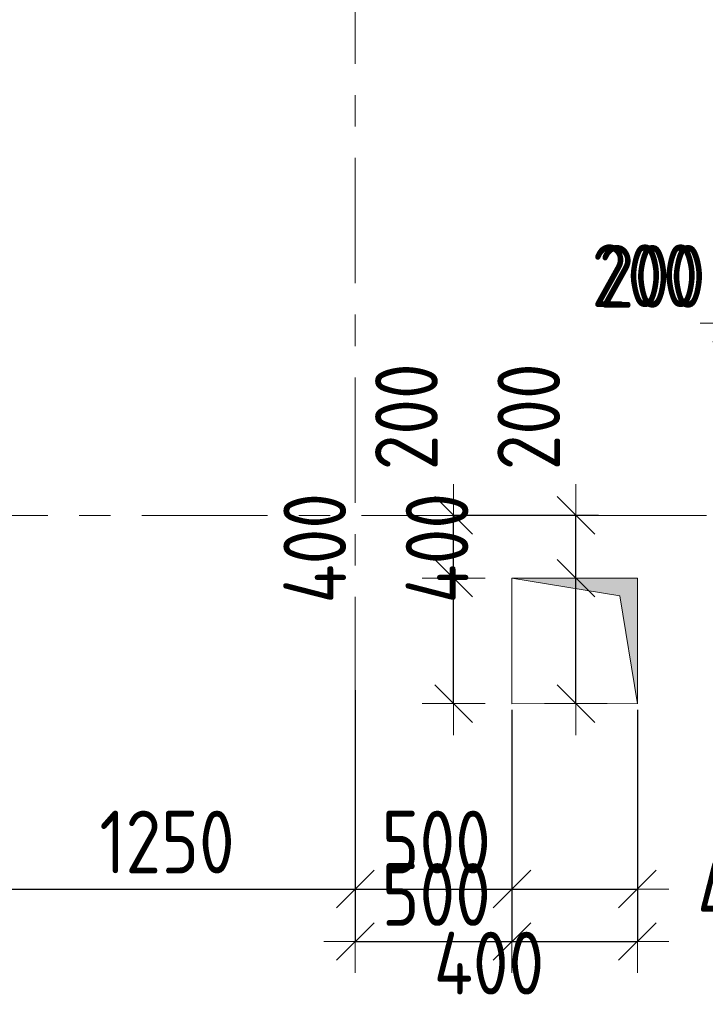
# Model space of a CAD drawing. Header units: metres. Extents: x -38 to 89, y -15 to 21.
# Tile 60 of 129: x 44.58 to 46.77, y 5.84 to 8.98. Entities that reach past the tile are written whole.
import ezdxf

# ---------------------------------------------------------------- set-up
doc = ezdxf.new("R2010")
doc.units = ezdxf.units.M
doc.header["$PDMODE"] = 65
doc.linetypes.add('______11', pattern=[0.5, 0.4, -0.05, 0, -0.05])
doc.linetypes.add('______5', pattern=[1.1, 0.8, -0.1, 0.1, -0.1])
for name, color, linetype, lineweight in [('XR$2$Осевая линия (1)', 7, '______5', 13), ('XR$3$Перекрытие (1)', 7, 'Continuous', 35), ('XR$4$Размерная линия (1)', 7, 'Continuous', 13), ('XR$5$Размерная линия (1)', 7, 'Continuous', 13)]:
    doc.layers.add(name, color=color, linetype=linetype, lineweight=lineweight)
doc.layers.add('XR$3$Макрос проема_ отверстия', color=7, linetype='Continuous', lineweight=13, true_color=0x2d2d2d)
doc.styles.add('ISOCPEUR', font='txt')
doc.dimstyles.new('DIMSTYLE_3', dxfattribs={"dimtxt": 0.2, "dimasz": 0.2, "dimexe": 0, "dimexo": 0, "dimgap": 0.1, "dimtad": 2, "dimdec": 0, "dimlfac": 1000, "dimrnd": 5, "dimzin": 12, "dimdsep": 46, "dimtxsty": 'ISOCPEUR', "dimblk1": 'ALL_ML_STRICH', "dimblk2": 'ALL_ML_STRICH', "dimsah": 1, "dimcen": 0, "dimclrd": 7, "dimclre": 256, "dimclrt": 7, "dimadec": 0, "dimazin": 0, "dimtfac": 1, "dimtdec": 0, "dimtix": 1, "dimtmove": 2, "dimatfit": 3, "dimfxl": 0, "dimtzin": 0, "dimlwd": 0, "dimlwe": -3, "dimarcsym": 0})
doc.dimstyles.new('DIMSTYLE_6', dxfattribs={"dimtxt": 0.2, "dimasz": 0.2, "dimexe": 0, "dimexo": 0, "dimgap": 0.1, "dimtad": 2, "dimdec": 0, "dimlfac": 1000, "dimrnd": 5, "dimzin": 12, "dimdsep": 46, "dimtxsty": 'ISOCPEUR', "dimblk1": 'ALL_ML_STRICH', "dimblk2": 'ALL_ML_STRICH', "dimsah": 1, "dimcen": 0, "dimclrd": 7, "dimclre": 256, "dimclrt": 7, "dimadec": 0, "dimazin": 0, "dimtfac": 1, "dimtdec": 0, "dimtix": 1, "dimtmove": 2, "dimatfit": 3, "dimfxl": 0, "dimtvp": 1.2, "dimtzin": 0, "dimlwd": 0, "dimlwe": -3, "dimarcsym": 0})
doc.dimstyles.new('DIMSTYLE_7', dxfattribs={"dimtxt": 0.2, "dimasz": 0.2, "dimexe": 0, "dimexo": 0, "dimgap": 0.1, "dimtad": 0, "dimdec": 0, "dimlfac": 1000, "dimrnd": 5, "dimzin": 12, "dimdsep": 46, "dimtxsty": 'ISOCPEUR', "dimblk1": 'ALL_ML_STRICH', "dimblk2": 'ALL_ML_STRICH', "dimsah": 1, "dimcen": 0, "dimclrd": 7, "dimclre": 256, "dimclrt": 7, "dimadec": 0, "dimazin": 0, "dimtfac": 1, "dimtdec": 0, "dimtix": 1, "dimtmove": 2, "dimatfit": 3, "dimfxl": 0, "dimtvp": 1.2, "dimtzin": 0, "dimlwd": 0, "dimlwe": -3, "dimarcsym": 0})

# ---------------------------------------------------------------- blocks, each defined once
blk = doc.blocks.new('Отображение проема', base_point=(-1.1579, -49.3094))
at = {"layer": 'XR$3$Макрос проема_ отверстия', "true_color": 0x000000, "transparency": 33554687}
blk.add_hatch(color=18, dxfattribs=at).paths.add_polyline_path([(-1.1579, -50.1094), (-1.0448, -49.4225), (-0.3579, -49.3094), (-1.1579, -49.3094)])
at = {"layer": 'XR$3$Макрос проема_ отверстия', "transparency": 33554687}
for p, q in [((-1.1579, -50.1094), (-1.1579, -49.3094)), ((-1.1579, -49.3094), (-0.3579, -49.3094)), ((-1.0448, -49.4225), (-0.3579, -49.3094)), ((-1.1579, -50.1094), (-1.0448, -49.4225))]:
    blk.add_line(p, q, dxfattribs=at)
blk = doc.blocks.new('ALL_ML_STRICH')
at = {"color": 0, "linetype": 'ByBlock', "lineweight": -2}
for p, q in [((0, -0.5), (0, 0.5)), ((-0.3, -0.3), (0.3, 0.3)), ((-1, 0), (0.5, 0))]:
    blk.add_line(p, q, dxfattribs=at)
blk = doc.blocks.new('*D77')
at = {"layer": 'DEFPOINTS', "color": 7, "linetype": 'Continuous', "lineweight": 13, "transparency": 33554687}
for p in [(46.3881, 7.2), (46.354, 6.8), (46.3798, 6.8)]:
    blk.add_point(p, dxfattribs=at)
at = {"layer": 'XR$4$Размерная линия (1)', "color": 9, "linetype": 'Continuous', "lineweight": -2, "true_color": 0xc7c7c7, "transparency": 33554687}
for p, q in [((46.354, 7.2), (46.354, 7.2)), ((46.354, 6.8), (46.354, 6.8))]:
    blk.add_line(p, q, dxfattribs=at)
at = {"layer": 'XR$4$Размерная линия (1)', "color": 7, "linetype": 'Continuous', "lineweight": -2, "transparency": 33554687}
blk.add_line((46.354, 6.8), (46.354, 7.2), dxfattribs=at)
at = {"layer": 'XR$4$Размерная линия (1)', "color": 7, "linetype": 'Continuous', "lineweight": 13, "transparency": 33554687, "xscale": 0.2, "yscale": 0.2, "zscale": 0.2}
for p, rotation in [((46.354, 7.2), 90), ((46.354, 6.8), 270)]:
    blk.add_blockref('ALL_ML_STRICH', p, dxfattribs=dict(at, rotation=rotation))
at = {"layer": 'XR$4$Размерная линия (1)', "color": 7, "linetype": 'Continuous', "lineweight": 13, "transparency": 33554687, "insert": (45.911, 7.2953), "char_height": 0.2, "width": 0.5, "attachment_point": 5, "rotation": 90, "style": 'ISOCPEUR'}
blk.add_mtext('\\W0.83;\\A1;{400}', dxfattribs=at)
blk = doc.blocks.new('*D78')
at = {"layer": 'DEFPOINTS', "color": 7, "linetype": 'Continuous', "lineweight": 13, "transparency": 33554687}
for p in [(46.4464, 7.4), (46.354, 7.2), (46.3881, 7.2)]:
    blk.add_point(p, dxfattribs=at)
at = {"layer": 'XR$4$Размерная линия (1)', "color": 9, "linetype": 'Continuous', "lineweight": -2, "true_color": 0xc7c7c7, "transparency": 33554687}
for p, q in [((46.4264, 7.4), (46.354, 7.4)), ((46.354, 7.2), (46.354, 7.2))]:
    blk.add_line(p, q, dxfattribs=at)
at = {"layer": 'XR$4$Размерная линия (1)', "color": 7, "linetype": 'Continuous', "lineweight": -2, "transparency": 33554687}
blk.add_line((46.354, 7.2), (46.354, 7.4), dxfattribs=at)
at = {"layer": 'XR$4$Размерная линия (1)', "color": 7, "linetype": 'Continuous', "lineweight": 13, "transparency": 33554687, "xscale": 0.2, "yscale": 0.2, "zscale": 0.2}
for p, rotation in [((46.354, 7.4), 90), ((46.354, 7.2), 270)]:
    blk.add_blockref('ALL_ML_STRICH', p, dxfattribs=dict(at, rotation=rotation))
at = {"layer": 'XR$4$Размерная линия (1)', "color": 7, "linetype": 'Continuous', "lineweight": 13, "transparency": 33554687, "insert": (46.2034, 7.7144), "char_height": 0.2, "width": 0.5, "attachment_point": 5, "rotation": 90, "style": 'ISOCPEUR'}
blk.add_mtext('\\W0.83;\\A1;{200}', dxfattribs=at)
blk = doc.blocks.new('*D236')
at = {"layer": 'DEFPOINTS', "color": 7, "linetype": 'Continuous', "lineweight": 13, "transparency": 33554687}
for p in [(46.8502, 8.0126), (46.8502, 7.28), (47.0502, 7.28)]:
    blk.add_point(p, dxfattribs=at)
at = {"layer": 'XR$4$Размерная линия (1)', "color": 9, "linetype": 'Continuous', "lineweight": -2, "true_color": 0xc7c7c7, "transparency": 33554687}
for p, q in [((46.8502, 7.3), (46.8502, 8.0126)), ((47.0502, 7.3), (47.0502, 8.0126))]:
    blk.add_line(p, q, dxfattribs=at)
at = {"layer": 'XR$4$Размерная линия (1)', "color": 7, "linetype": 'Continuous', "lineweight": -2, "transparency": 33554687}
blk.add_line((46.8502, 8.0126), (47.0502, 8.0126), dxfattribs=at)
at = {"layer": 'XR$4$Размерная линия (1)', "color": 7, "linetype": 'Continuous', "lineweight": 13, "transparency": 33554687, "xscale": 0.2, "yscale": 0.2, "zscale": 0.2, "rotation": 180}
blk.add_blockref('ALL_ML_STRICH', (46.8502, 8.0126), dxfattribs=at)
at = {"layer": 'XR$4$Размерная линия (1)', "color": 7, "linetype": 'Continuous', "lineweight": 13, "transparency": 33554687, "xscale": 0.2, "yscale": 0.2, "zscale": 0.2}
blk.add_blockref('ALL_ML_STRICH', (47.0502, 8.0126), dxfattribs=at)
at = {"layer": 'XR$4$Размерная линия (1)', "color": 7, "linetype": 'Continuous', "lineweight": 13, "transparency": 33554687, "insert": (46.5973, 8.1622), "char_height": 0.2, "width": 0.5, "attachment_point": 5, "style": 'ISOCPEUR'}
blk.add_mtext('\\W0.83;\\A1;{200}', dxfattribs=at)
blk = doc.blocks.new('*D299')
at = {"layer": 'DEFPOINTS', "color": 7, "linetype": 'Continuous', "lineweight": 13, "transparency": 33554687}
for p in [(46.15, 6.8), (45.65, 6.74), (45.65, 6.0418)]:
    blk.add_point(p, dxfattribs=at)
at = {"layer": 'XR$4$Размерная линия (1)', "color": 9, "linetype": 'Continuous', "lineweight": -2, "true_color": 0xc7c7c7, "transparency": 33554687}
for p, q in [((46.15, 6.78), (46.15, 6.0418)), ((45.65, 6.72), (45.65, 6.0418))]:
    blk.add_line(p, q, dxfattribs=at)
at = {"layer": 'XR$4$Размерная линия (1)', "color": 7, "linetype": 'Continuous', "lineweight": -2, "transparency": 33554687}
blk.add_line((45.65, 6.0418), (46.15, 6.0418), dxfattribs=at)
at = {"layer": 'XR$4$Размерная линия (1)', "color": 7, "linetype": 'Continuous', "lineweight": 13, "transparency": 33554687, "xscale": 0.2, "yscale": 0.2, "zscale": 0.2, "rotation": 180}
blk.add_blockref('ALL_ML_STRICH', (45.65, 6.0418), dxfattribs=at)
at = {"layer": 'XR$4$Размерная линия (1)', "color": 7, "linetype": 'Continuous', "lineweight": 13, "transparency": 33554687, "xscale": 0.2, "yscale": 0.2, "zscale": 0.2}
blk.add_blockref('ALL_ML_STRICH', (46.15, 6.0418), dxfattribs=at)
at = {"layer": 'XR$4$Размерная линия (1)', "color": 7, "linetype": 'Continuous', "lineweight": 13, "transparency": 33554687, "insert": (45.9083, 6.1918), "char_height": 0.2, "width": 0.5, "attachment_point": 5, "style": 'ISOCPEUR'}
blk.add_mtext('\\W0.83;\\A1;{500}', dxfattribs=at)
blk = doc.blocks.new('*D300')
at = {"layer": 'DEFPOINTS', "color": 7, "linetype": 'Continuous', "lineweight": 13, "transparency": 33554687}
for p in [(46.15, 6.8), (46.55, 6.8), (46.15, 6.0418)]:
    blk.add_point(p, dxfattribs=at)
at = {"layer": 'XR$4$Размерная линия (1)', "color": 9, "linetype": 'Continuous', "lineweight": -2, "true_color": 0xc7c7c7, "transparency": 33554687}
for p, q in [((46.15, 6.78), (46.15, 6.0418)), ((46.55, 6.78), (46.55, 6.0418))]:
    blk.add_line(p, q, dxfattribs=at)
at = {"layer": 'XR$4$Размерная линия (1)', "color": 7, "linetype": 'Continuous', "lineweight": -2, "transparency": 33554687}
blk.add_line((46.15, 6.0418), (46.55, 6.0418), dxfattribs=at)
at = {"layer": 'XR$4$Размерная линия (1)', "color": 7, "linetype": 'Continuous', "lineweight": 13, "transparency": 33554687, "xscale": 0.2, "yscale": 0.2, "zscale": 0.2, "rotation": 180}
blk.add_blockref('ALL_ML_STRICH', (46.15, 6.0418), dxfattribs=at)
at = {"layer": 'XR$4$Размерная линия (1)', "color": 7, "linetype": 'Continuous', "lineweight": 13, "transparency": 33554687, "xscale": 0.2, "yscale": 0.2, "zscale": 0.2}
blk.add_blockref('ALL_ML_STRICH', (46.55, 6.0418), dxfattribs=at)
at = {"layer": 'XR$4$Размерная линия (1)', "color": 7, "linetype": 'Continuous', "lineweight": 13, "transparency": 33554687, "insert": (46.917, 6.1958), "char_height": 0.2, "width": 0.5, "attachment_point": 5, "style": 'ISOCPEUR'}
blk.add_mtext('\\W0.83;\\A1;{400}', dxfattribs=at)
blk = doc.blocks.new('*D563')
at = {"layer": 'DEFPOINTS', "color": 7, "linetype": 'Continuous', "lineweight": 13, "transparency": 33554687}
for p in [(46.3881, 7.2), (45.964, 6.8), (46.3798, 6.8)]:
    blk.add_point(p, dxfattribs=at)
at = {"layer": 'XR$5$Размерная линия (1)', "color": 9, "linetype": 'Continuous', "lineweight": -2, "true_color": 0xc7c7c7, "transparency": 33554687}
for p, q in [((45.964, 7.2), (45.964, 7.2)), ((45.964, 6.8), (45.964, 6.8))]:
    blk.add_line(p, q, dxfattribs=at)
at = {"layer": 'XR$5$Размерная линия (1)', "color": 7, "linetype": 'Continuous', "lineweight": -2, "transparency": 33554687}
blk.add_line((45.964, 6.8), (45.964, 7.2), dxfattribs=at)
at = {"layer": 'XR$5$Размерная линия (1)', "color": 7, "linetype": 'Continuous', "lineweight": 13, "transparency": 33554687, "xscale": 0.2, "yscale": 0.2, "zscale": 0.2}
for p, rotation in [((45.964, 7.2), 90), ((45.964, 6.8), 270)]:
    blk.add_blockref('ALL_ML_STRICH', p, dxfattribs=dict(at, rotation=rotation))
at = {"layer": 'XR$5$Размерная линия (1)', "color": 7, "linetype": 'Continuous', "lineweight": 13, "transparency": 33554687, "insert": (45.521, 7.2953), "char_height": 0.2, "width": 0.5, "attachment_point": 5, "rotation": 90, "style": 'ISOCPEUR'}
blk.add_mtext('\\W0.83;\\A1;{400}', dxfattribs=at)
blk = doc.blocks.new('*D564')
at = {"layer": 'DEFPOINTS', "color": 7, "linetype": 'Continuous', "lineweight": 13, "transparency": 33554687}
for p in [(46.4464, 7.4), (45.964, 7.2), (46.3881, 7.2)]:
    blk.add_point(p, dxfattribs=at)
at = {"layer": 'XR$5$Размерная линия (1)', "color": 9, "linetype": 'Continuous', "lineweight": -2, "true_color": 0xc7c7c7, "transparency": 33554687}
for p, q in [((46.4264, 7.4), (45.964, 7.4)), ((45.964, 7.2), (45.964, 7.2))]:
    blk.add_line(p, q, dxfattribs=at)
at = {"layer": 'XR$5$Размерная линия (1)', "color": 7, "linetype": 'Continuous', "lineweight": -2, "transparency": 33554687}
blk.add_line((45.964, 7.2), (45.964, 7.4), dxfattribs=at)
at = {"layer": 'XR$5$Размерная линия (1)', "color": 7, "linetype": 'Continuous', "lineweight": 13, "transparency": 33554687, "xscale": 0.2, "yscale": 0.2, "zscale": 0.2}
for p, rotation in [((45.964, 7.4), 90), ((45.964, 7.2), 270)]:
    blk.add_blockref('ALL_ML_STRICH', p, dxfattribs=dict(at, rotation=rotation))
at = {"layer": 'XR$5$Размерная линия (1)', "color": 7, "linetype": 'Continuous', "lineweight": 13, "transparency": 33554687, "insert": (45.8134, 7.7144), "char_height": 0.2, "width": 0.5, "attachment_point": 5, "rotation": 90, "style": 'ISOCPEUR'}
blk.add_mtext('\\W0.83;\\A1;{200}', dxfattribs=at)
blk = doc.blocks.new('*D595')
at = {"layer": 'DEFPOINTS', "color": 7, "linetype": 'Continuous', "lineweight": 13, "transparency": 33554687}
for p in [(46.8502, 8.0126), (46.8502, 7.28), (47.0502, 7.28)]:
    blk.add_point(p, dxfattribs=at)
at = {"layer": 'XR$5$Размерная линия (1)', "color": 9, "linetype": 'Continuous', "lineweight": -2, "true_color": 0xc7c7c7, "transparency": 33554687}
for p, q in [((46.8502, 7.3), (46.8502, 8.0126)), ((47.0502, 7.3), (47.0502, 8.0126))]:
    blk.add_line(p, q, dxfattribs=at)
at = {"layer": 'XR$5$Размерная линия (1)', "color": 7, "linetype": 'Continuous', "lineweight": -2, "transparency": 33554687}
blk.add_line((46.8502, 8.0126), (47.0502, 8.0126), dxfattribs=at)
at = {"layer": 'XR$5$Размерная линия (1)', "color": 7, "linetype": 'Continuous', "lineweight": 13, "transparency": 33554687, "xscale": 0.2, "yscale": 0.2, "zscale": 0.2, "rotation": 180}
blk.add_blockref('ALL_ML_STRICH', (46.8502, 8.0126), dxfattribs=at)
at = {"layer": 'XR$5$Размерная линия (1)', "color": 7, "linetype": 'Continuous', "lineweight": 13, "transparency": 33554687, "xscale": 0.2, "yscale": 0.2, "zscale": 0.2}
blk.add_blockref('ALL_ML_STRICH', (47.0502, 8.0126), dxfattribs=at)
at = {"layer": 'XR$5$Размерная линия (1)', "color": 7, "linetype": 'Continuous', "lineweight": 13, "transparency": 33554687, "insert": (46.574, 8.1642), "char_height": 0.2, "width": 0.5, "attachment_point": 5, "style": 'ISOCPEUR'}
blk.add_mtext('\\W0.83;\\A1;{200}', dxfattribs=at)
blk = doc.blocks.new('*D687')
at = {"layer": 'DEFPOINTS', "color": 7, "linetype": 'Continuous', "lineweight": 13, "transparency": 33554687}
for p in [(44.4, 6.87), (45.65, 6.8632), (44.4, 6.2089)]:
    blk.add_point(p, dxfattribs=at)
at = {"layer": 'XR$5$Размерная линия (1)', "color": 9, "linetype": 'Continuous', "lineweight": -2, "true_color": 0xc7c7c7, "transparency": 33554687}
for p, q in [((44.4, 6.85), (44.4, 6.2089)), ((45.65, 6.8432), (45.65, 6.2089))]:
    blk.add_line(p, q, dxfattribs=at)
at = {"layer": 'XR$5$Размерная линия (1)', "color": 7, "linetype": 'Continuous', "lineweight": -2, "transparency": 33554687}
blk.add_line((44.4, 6.2089), (45.65, 6.2089), dxfattribs=at)
at = {"layer": 'XR$5$Размерная линия (1)', "color": 7, "linetype": 'Continuous', "lineweight": 13, "transparency": 33554687, "xscale": 0.2, "yscale": 0.2, "zscale": 0.2, "rotation": 180}
blk.add_blockref('ALL_ML_STRICH', (44.4, 6.2089), dxfattribs=at)
at = {"layer": 'XR$5$Размерная линия (1)', "color": 7, "linetype": 'Continuous', "lineweight": 13, "transparency": 33554687, "xscale": 0.2, "yscale": 0.2, "zscale": 0.2}
blk.add_blockref('ALL_ML_STRICH', (45.65, 6.2089), dxfattribs=at)
at = {"layer": 'XR$5$Размерная линия (1)', "color": 7, "linetype": 'Continuous', "lineweight": 13, "transparency": 33554687, "insert": (45.05, 6.3589), "char_height": 0.2, "width": 0.666667, "attachment_point": 5, "style": 'ISOCPEUR'}
blk.add_mtext('\\W0.83;\\A1;{1250}', dxfattribs=at)
blk = doc.blocks.new('*D688')
at = {"layer": 'DEFPOINTS', "color": 7, "linetype": 'Continuous', "lineweight": 13, "transparency": 33554687}
for p in [(45.65, 6.8632), (46.15, 6.7999), (45.65, 6.2089)]:
    blk.add_point(p, dxfattribs=at)
at = {"layer": 'XR$5$Размерная линия (1)', "color": 9, "linetype": 'Continuous', "lineweight": -2, "true_color": 0xc7c7c7, "transparency": 33554687}
for p, q in [((45.65, 6.8432), (45.65, 6.2089)), ((46.15, 6.7799), (46.15, 6.2089))]:
    blk.add_line(p, q, dxfattribs=at)
at = {"layer": 'XR$5$Размерная линия (1)', "color": 7, "linetype": 'Continuous', "lineweight": -2, "transparency": 33554687}
blk.add_line((45.65, 6.2089), (46.15, 6.2089), dxfattribs=at)
at = {"layer": 'XR$5$Размерная линия (1)', "color": 7, "linetype": 'Continuous', "lineweight": 13, "transparency": 33554687, "xscale": 0.2, "yscale": 0.2, "zscale": 0.2, "rotation": 180}
blk.add_blockref('ALL_ML_STRICH', (45.65, 6.2089), dxfattribs=at)
at = {"layer": 'XR$5$Размерная линия (1)', "color": 7, "linetype": 'Continuous', "lineweight": 13, "transparency": 33554687, "xscale": 0.2, "yscale": 0.2, "zscale": 0.2}
blk.add_blockref('ALL_ML_STRICH', (46.15, 6.2089), dxfattribs=at)
at = {"layer": 'XR$5$Размерная линия (1)', "color": 7, "linetype": 'Continuous', "lineweight": 13, "transparency": 33554687, "insert": (45.9083, 6.3589), "char_height": 0.2, "width": 0.5, "attachment_point": 5, "style": 'ISOCPEUR'}
blk.add_mtext('\\W0.83;\\A1;{500}', dxfattribs=at)
blk = doc.blocks.new('*D689')
at = {"layer": 'DEFPOINTS', "color": 7, "linetype": 'Continuous', "lineweight": 13, "transparency": 33554687}
for p in [(46.15, 6.7999), (46.55, 6.7999), (46.15, 6.2089)]:
    blk.add_point(p, dxfattribs=at)
at = {"layer": 'XR$5$Размерная линия (1)', "color": 9, "linetype": 'Continuous', "lineweight": -2, "true_color": 0xc7c7c7, "transparency": 33554687}
for p, q in [((46.15, 6.7799), (46.15, 6.2089)), ((46.55, 6.7799), (46.55, 6.2089))]:
    blk.add_line(p, q, dxfattribs=at)
at = {"layer": 'XR$5$Размерная линия (1)', "color": 7, "linetype": 'Continuous', "lineweight": -2, "transparency": 33554687}
blk.add_line((46.15, 6.2089), (46.55, 6.2089), dxfattribs=at)
at = {"layer": 'XR$5$Размерная линия (1)', "color": 7, "linetype": 'Continuous', "lineweight": 13, "transparency": 33554687, "xscale": 0.2, "yscale": 0.2, "zscale": 0.2, "rotation": 180}
blk.add_blockref('ALL_ML_STRICH', (46.15, 6.2089), dxfattribs=at)
at = {"layer": 'XR$5$Размерная линия (1)', "color": 7, "linetype": 'Continuous', "lineweight": 13, "transparency": 33554687, "xscale": 0.2, "yscale": 0.2, "zscale": 0.2}
blk.add_blockref('ALL_ML_STRICH', (46.55, 6.2089), dxfattribs=at)
at = {"layer": 'XR$5$Размерная линия (1)', "color": 7, "linetype": 'Continuous', "lineweight": 13, "transparency": 33554687, "insert": (46.0766, 5.9729), "char_height": 0.2, "width": 0.5, "attachment_point": 5, "style": 'ISOCPEUR'}
blk.add_mtext('\\W0.83;\\A1;{400}', dxfattribs=at)

msp = doc.modelspace()

# ---------------------------------------------------------------- linework, layer by layer
at = {"layer": 'XR$2$Осевая линия (1)', "color": 253, "linetype": '______11', "lineweight": 13, "true_color": 0xa0a0a0, "transparency": 33554687}
for p, q in [((45.65, 6.74), (45.65, 19.78)), ((-2.63, 7.4), (62.6, 7.4))]:
    msp.add_line(p, q, dxfattribs=at)
at = {"layer": 'XR$3$Перекрытие (1)', "color": 7, "linetype": 'Continuous', "lineweight": 13, "transparency": 33554687}
for p, q in [((46.55, 7.2), (46.15, 7.1999)), ((46.15, 7.1999), (46.15, 6.7999)), ((46.55, 6.8), (46.55, 7.2)), ((46.15, 6.7999), (46.55, 6.8))]:
    msp.add_line(p, q, dxfattribs=at)

# ---------------------------------------------------------------- block references
at = {"layer": 'XR$3$Макрос проема_ отверстия', "transparency": 33554687, "xscale": 0.500103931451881, "yscale": 0.4999999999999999, "rotation": 270}
msp.add_blockref('Отображение проема', (46.55, 7.2), dxfattribs=at)

# ---------------------------------------------------------------- dimensions: what is measured, and where the dimension line sits
at = {"layer": 'XR$4$Размерная линия (1)', "color": 7, "linetype": 'Continuous', "lineweight": 13, "transparency": 33554687}
for base, p1, p2, dimstyle, picture, middle in [((47.0502, 8.0126), (46.8502, 7.3), (47.0502, 7.3), 'DIMSTYLE_6', '*D236', (46.5973, 8.1622)), ((46.15, 6.0418), (45.65, 6.72), (46.15, 6.78), 'DIMSTYLE_3', '*D299', (45.9083, 6.1918)), ((46.55, 6.0418), (46.15, 6.78), (46.55, 6.78), 'DIMSTYLE_6', '*D300', (46.917, 6.1958))]:
    dim = msp.add_linear_dim(base=base, p1=p1, p2=p2, dimstyle=dimstyle, override={"dimpost": '<>', "dimclrd": 7, "dimclre": 9, "dimclrt": 7, "dimlwd": 0, "dimlwe": 65533}, dxfattribs=at)
    dim.commit()
    dim.dimension.update_dxf_attribs({"geometry": picture, "text_midpoint": middle, "dimtype": 160})
for base, p1, p2, picture, middle in [((46.354, 7.4), (46.354, 7.2), (46.4264, 7.4), '*D78', (46.2034, 7.7144)), ((46.354, 7.2), (46.354, 6.8), (46.354, 7.2), '*D77', (45.911, 7.2953))]:
    dim = msp.add_linear_dim(base=base, p1=p1, p2=p2, angle=90, dimstyle='DIMSTYLE_6', override={"dimpost": '<>', "dimclrd": 7, "dimclre": 9, "dimclrt": 7, "dimlwd": 0, "dimlwe": 65533}, dxfattribs=at)
    dim.commit()
    dim.dimension.update_dxf_attribs({"geometry": picture, "text_midpoint": middle, "dimtype": 160})
at = {"layer": 'XR$5$Размерная линия (1)', "color": 7, "linetype": 'Continuous', "lineweight": 13, "transparency": 33554687}
for base, p1, p2, dimstyle, picture, middle in [((47.0502, 8.0126), (46.8502, 7.3), (47.0502, 7.3), 'DIMSTYLE_6', '*D595', (46.574, 8.1642)), ((45.65, 6.2089), (44.4, 6.85), (45.65, 6.8432), 'DIMSTYLE_3', '*D687', (45.05, 6.3589)), ((46.15, 6.2089), (45.65, 6.8432), (46.15, 6.7799), 'DIMSTYLE_3', '*D688', (45.9083, 6.3589)), ((46.55, 6.2089), (46.15, 6.7799), (46.55, 6.7799), 'DIMSTYLE_7', '*D689', (46.0766, 5.9729))]:
    dim = msp.add_linear_dim(base=base, p1=p1, p2=p2, dimstyle=dimstyle, override={"dimpost": '<>', "dimclrd": 7, "dimclre": 9, "dimclrt": 7, "dimlwd": 0, "dimlwe": 65533}, dxfattribs=at)
    dim.commit()
    dim.dimension.update_dxf_attribs({"geometry": picture, "text_midpoint": middle, "dimtype": 160})
for base, p1, p2, picture, middle in [((45.964, 7.4), (45.964, 7.2), (46.4264, 7.4), '*D564', (45.8134, 7.7144)), ((45.964, 7.2), (45.964, 6.8), (45.964, 7.2), '*D563', (45.521, 7.2953))]:
    dim = msp.add_linear_dim(base=base, p1=p1, p2=p2, angle=90, dimstyle='DIMSTYLE_6', override={"dimpost": '<>', "dimclrd": 7, "dimclre": 9, "dimclrt": 7, "dimlwd": 0, "dimlwe": 65533}, dxfattribs=at)
    dim.commit()
    dim.dimension.update_dxf_attribs({"geometry": picture, "text_midpoint": middle, "dimtype": 160})

doc.saveas('drawing.dxf')
